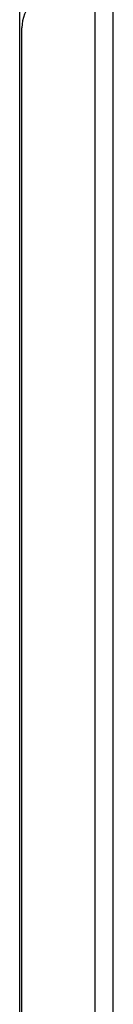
# Model space of a CAD drawing. Header units: inches. Extents: x 10 to 197, y 9 to 109.
# Tile 51 of 111: x 45.972 to 46.79, y 28.644 to 37.273. Entities that reach past the tile are written whole.
import ezdxf

# ---------------------------------------------------------------- set-up
doc = ezdxf.new("R2010")
doc.units = ezdxf.units.IN
doc.header["$MEASUREMENT"] = 0
doc.layers.add('Visible Edges(ANSI)', color=7, linetype='Continuous', lineweight=25)
doc.layers.add('Visible Tangent Edges(ANSI)', color=7, linetype='Continuous', lineweight=25)

msp = doc.modelspace()

# ---------------------------------------------------------------- linework, layer by layer
at = {"layer": 'Visible Edges(ANSI)'}
for p, q in [((46.7899, 17.604), (46.7899, 77.085)), ((45.9715, 22.8875), (45.9715, 37.5995)), ((45.9899, 23.286), (45.9899, 37.201))]:
    msp.add_line(p, q, dxfattribs=at)
msp.add_arc((46.3019, 37.201), 0.312, 90, 180, dxfattribs=at)
at = {"layer": 'Visible Tangent Edges(ANSI)'}
msp.add_line((46.6289, 77.085), (46.6289, 17.604), dxfattribs=at)

doc.saveas('drawing.dxf')
